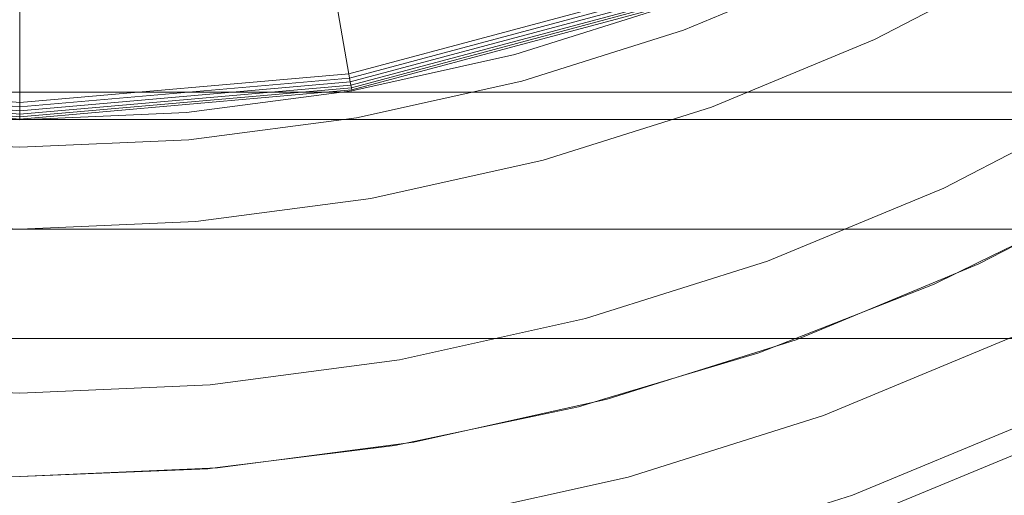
# Model space of a CAD drawing. Header units: inches. Extents: x -412 to -304, y -62 to 18.
# Tile 66 of 256: x -358.073 to -357.364, y -48.707 to -48.364. Entities that reach past the tile are written whole.
import ezdxf

# ---------------------------------------------------------------- set-up
doc = ezdxf.new("R2010")
doc.units = ezdxf.units.IN
doc.header["$LTSCALE"] = 32
doc.header["$MEASUREMENT"] = 0
for name, color, linetype, lineweight in [('Black', 7, 'Continuous', 18), ('DashLine', 7, 'Continuous', 13), ('Drawing', 7, 'Continuous', 18), ('Metal_HtAdjMech', 7, 'Continuous', 18), ('Metal_MP', 7, 'Continuous', 5), ('None', 7, 'Continuous', 18), ('SolidLine', 7, 'Continuous', 15), ('TIMotion-Frame', 7, 'Continuous', 18), ('Wood_1-H', 7, 'Continuous', 13)]:
    doc.layers.add(name, color=color, linetype=linetype, lineweight=lineweight)

# ---------------------------------------------------------------- blocks, each defined once
blk = doc.blocks.new('Group-20')
at = {"layer": 'Black'}
for points in [[(-34.54794, 16.53613, 28.9791), (34.54794, 16.53613, 28.9791), (34.54794, -16.53613, 28.9791), (-34.54794, -16.53613, 28.9791)], [(-34.54794, 16.53613, 27.70079), (34.54794, 16.53613, 27.70079), (34.54794, -16.53613, 27.70079), (-34.54794, -16.53613, 27.70079)]]:
    blk.add_3dface(points, dxfattribs=at)
at = {"layer": 'Wood_1-H'}
for points in [[(-35.96494, 17.95313, 28.99879), (35.96494, 17.95313, 28.99879), (35.96494, -17.95313, 28.99879), (-35.96494, -17.95313, 28.99879)], [(-35.96494, 17.95313, 28.9791), (35.96494, 17.95313, 28.9791), (35.96494, -17.95313, 28.9791), (-35.96494, -17.95313, 28.9791)]]:
    blk.add_3dface(points, dxfattribs=at)
blk = doc.blocks.new('MPHtAdjColumn (3D)')
at = {"layer": 'Metal_HtAdjMech'}
for points, invisible_edges in [([(-0.88551, 0.62391, 2.90305), (-0.87758, 0.60868, 2.90305), (-1.331, 0.35664, 2.90305), (-1.29485, 0.47129, 2.90305)], 10), ([(-1.35702, 0.23928, 2.90305), (-1.331, 0.35664, 2.90305), (-0.87758, 0.60868, 2.90305), (-0.86836, 0.5942, 2.90305)], 10), ([(-0.86836, 0.5942, 2.90305), (-0.8579, 0.58057, 2.90305), (-1.35702, 0.23928, 2.90305)], 10), ([(-1.35702, 0.23928, 2.90305), (-0.8579, 0.58057, 2.90305), (-0.8463, 0.56791, 2.90305)], 9), ([(-1.35702, 0.23928, 2.90305), (-0.8463, 0.56791, 2.90305), (-0.83364, 0.55631, 2.90305)], 9), ([(-1.35702, 0.23928, 2.90305), (-0.83364, 0.55631, 2.90305), (-0.82002, 0.54586, 2.90305)], 9), ([(-0.82002, 0.54586, 2.90305), (-0.80553, 0.53663, 2.90305), (-0.82002, -0.54586, 2.90305), (-1.35702, 0.23928, 2.90305)], 14), ([(-1.331, 0.35664, 2.90305), (-1.331, 0.35664, 23.65108), (-1.29485, 0.47129, 23.65108), (-1.29485, 0.47129, 2.90305)], 5), ([(-1.1979, 0.32098, 23.65108), (-1.16537, 0.42416, 23.65108), (-1.29485, 0.47129, 23.65108), (-1.331, 0.35664, 23.65108)], 10), ([(-1.35702, 0.23928, 2.90305), (-1.35702, 0.23928, 23.65108), (-1.331, 0.35664, 23.65108), (-1.331, 0.35664, 2.90305)], 5), ([(-1.331, 0.35664, 23.65108), (-1.35702, 0.23928, 23.65108), (-1.22132, 0.21535, 23.65108), (-1.1979, 0.32098, 23.65108)], 10), ([(-1.37271, 0.1201, 2.90305), (-1.35702, 0.23928, 2.90305), (-0.82002, -0.54586, 2.90305), (-0.83364, -0.55631, 2.90305)], 10), ([(-1.37271, 0.1201, 2.90305), (-1.37271, 0.1201, 23.65108), (-1.35702, 0.23928, 23.65108), (-1.35702, 0.23928, 2.90305)], 5), ([(-1.23544, 0.10809, 23.65108), (-1.22132, 0.21535, 23.65108), (-1.35702, 0.23928, 23.65108), (-1.37271, 0.1201, 23.65108)], 10), ([(-0.83364, -0.55631, 2.90305), (-0.8463, -0.56791, 2.90305), (-1.37795, 0, 2.90305), (-1.37271, 0.1201, 2.90305)], 10), ([(-1.37795, 0, 2.90305), (-1.37795, 0, 23.65108), (-1.37271, 0.1201, 23.65108), (-1.37271, 0.1201, 2.90305)], 5), ([(-1.37271, 0.1201, 23.65108), (-1.37795, 0, 23.65108), (-1.24016, 0, 23.65108), (-1.23544, 0.10809, 23.65108)], 10), ([(-0.8463, -0.56791, 2.90305), (-0.8579, -0.58057, 2.90305), (-1.37271, -0.1201, 2.90305), (-1.37795, 0, 2.90305)], 10), ([(-1.37271, -0.1201, 2.90305), (-1.37271, -0.1201, 23.65108), (-1.37795, 0, 23.65108), (-1.37795, 0, 2.90305)], 5), ([(-1.23544, -0.10809, 23.65108), (-1.24016, 0, 23.65108), (-1.37795, 0, 23.65108), (-1.37271, -0.1201, 23.65108)], 10)]:
    blk.add_3dface(points, dxfattribs=dict(at, invisible_edges=invisible_edges))
for points in [[(-1.35644, 0.23918, 23.66289), (-1.2943, 0.47109, 23.66289), (-1.29282, 0.47055, 23.65699), (-1.35489, 0.2389, 23.65699)], [(-1.35644, 0.23918, 23.69544), (-1.2943, 0.47109, 23.69544), (-1.2943, 0.47109, 23.66289), (-1.35644, 0.23918, 23.66289)], [(-1.35489, 0.2389, 23.70135), (-1.29282, 0.47055, 23.70135), (-1.2943, 0.47109, 23.69544), (-1.35644, 0.23918, 23.69544)], [(-1.35489, 0.2389, 23.65699), (-1.29282, 0.47055, 23.65699), (-1.29105, 0.46991, 23.65454), (-1.35304, 0.23858, 23.65454)], [(-1.35063, 0.23815, 23.70567), (-1.28876, 0.46907, 23.70567), (-1.29282, 0.47055, 23.70135), (-1.35489, 0.2389, 23.70135)], [(-1.35304, 0.23858, 23.65454), (-1.29105, 0.46991, 23.65454), (-1.28876, 0.46907, 23.65267), (-1.35063, 0.23815, 23.65267)], [(-1.35063, 0.23815, 23.65267), (-1.28876, 0.46907, 23.65267), (-1.28608, 0.4681, 23.65149), (-1.34783, 0.23766, 23.65149)], [(-1.27859, 0.22545, 23.74793), (-1.22002, 0.44405, 23.74793), (-1.28876, 0.46907, 23.70567), (-1.35063, 0.23815, 23.70567)], [(-1.34783, 0.23766, 23.65149), (-1.28608, 0.4681, 23.65149), (-1.28321, 0.46705, 23.65108), (-1.34482, 0.23713, 23.65108)], [(-1.37737, 0, 23.66289), (-1.35644, 0.23918, 23.66289), (-1.35489, 0.2389, 23.65699), (-1.37579, 0, 23.65699)], [(-1.37737, 0, 23.69544), (-1.35644, 0.23918, 23.69544), (-1.35644, 0.23918, 23.66289), (-1.37737, 0, 23.66289)], [(-1.37579, 0, 23.70135), (-1.35489, 0.2389, 23.70135), (-1.35644, 0.23918, 23.69544), (-1.37737, 0, 23.69544)], [(-1.37579, 0, 23.65699), (-1.35489, 0.2389, 23.65699), (-1.35304, 0.23858, 23.65454), (-1.37391, 0, 23.65454)], [(-1.37147, 0, 23.70567), (-1.35063, 0.23815, 23.70567), (-1.35489, 0.2389, 23.70135), (-1.37579, 0, 23.70135)], [(-1.37391, 0, 23.65454), (-1.35304, 0.23858, 23.65454), (-1.35063, 0.23815, 23.65267), (-1.37147, 0, 23.65267)], [(-1.37147, 0, 23.65267), (-1.35063, 0.23815, 23.65267), (-1.34783, 0.23766, 23.65149), (-1.36862, 0, 23.65149)], [(-1.29831, 0, 23.74793), (-1.27859, 0.22545, 23.74793), (-1.35063, 0.23815, 23.70567), (-1.37147, 0, 23.70567)], [(-1.36862, 0, 23.65149), (-1.34783, 0.23766, 23.65149), (-1.34482, 0.23713, 23.65108), (-1.36556, 0, 23.65108)], [(-1.37737, 0, 23.66289), (-1.37579, 0, 23.65699), (-1.37579, 0, 23.65699)], [(-1.35644, -0.23918, 23.66289), (-1.37737, 0, 23.66289), (-1.37579, 0, 23.65699), (-1.35489, -0.2389, 23.65699)], [(-1.37737, 0, 23.69544), (-1.37737, 0, 23.66289), (-1.37737, 0, 23.66289)], [(-1.35644, -0.23918, 23.69544), (-1.37737, 0, 23.69544), (-1.37737, 0, 23.66289), (-1.35644, -0.23918, 23.66289)], [(-1.37579, 0, 23.70135), (-1.37737, 0, 23.69544), (-1.37737, 0, 23.69544)], [(-1.35489, -0.2389, 23.70135), (-1.37579, 0, 23.70135), (-1.37737, 0, 23.69544), (-1.35644, -0.23918, 23.69544)], [(-1.37579, 0, 23.65699), (-1.37391, 0, 23.65454), (-1.37391, 0, 23.65454)], [(-1.35489, -0.2389, 23.65699), (-1.37579, 0, 23.65699), (-1.37391, 0, 23.65454), (-1.35304, -0.23858, 23.65454)], [(-1.37147, 0, 23.70567), (-1.37579, 0, 23.70135), (-1.37579, 0, 23.70135)], [(-1.35063, -0.23815, 23.70567), (-1.37147, 0, 23.70567), (-1.37579, 0, 23.70135), (-1.35489, -0.2389, 23.70135)], [(-1.37391, 0, 23.65454), (-1.37147, 0, 23.65267), (-1.37147, 0, 23.65267)], [(-1.35304, -0.23858, 23.65454), (-1.37391, 0, 23.65454), (-1.37147, 0, 23.65267), (-1.35063, -0.23815, 23.65267)], [(-1.37147, 0, 23.65267), (-1.36862, 0, 23.65149), (-1.36862, 0, 23.65149)], [(-1.35063, -0.23815, 23.65267), (-1.37147, 0, 23.65267), (-1.36862, 0, 23.65149), (-1.34783, -0.23766, 23.65149)], [(-1.29831, 0, 23.74793), (-1.37147, 0, 23.70567), (-1.37147, 0, 23.70567)], [(-1.27859, -0.22545, 23.74793), (-1.29831, 0, 23.74793), (-1.37147, 0, 23.70567), (-1.35063, -0.23815, 23.70567)], [(-1.36862, 0, 23.65149), (-1.36556, 0, 23.65108), (-1.36556, 0, 23.65108)], [(-1.34783, -0.23766, 23.65149), (-1.36862, 0, 23.65149), (-1.36556, 0, 23.65108), (-1.34482, -0.23713, 23.65108)], [(-1.36556, 0, 23.65108), (0, 0, 23.65108), (0, 0, 23.65108)], [(-1.36556, 0, 23.65108), (-1.36556, 0, 23.65108), (0, 0, 23.65108)]]:
    blk.add_3dface(points, dxfattribs=at)
at = {"layer": 'Metal_MP'}
for points, invisible_edges in [([(-1.51901, 0.877, 23.4936), (-1.58966, 0.74127, 23.4936), (-1.48176, 0.69095, 23.4936), (-1.4159, 0.81747, 23.4936)], 10), ([(-1.4159, 0.81747, 2.3125), (-1.48176, 0.69095, 2.3125), (-1.58966, 0.74127, 2.3125), (-1.51901, 0.877, 2.3125)], 10), ([(-1.43685, 0.7801, 2.90305), (-1.4159, 0.81747, 23.4936), (-1.48176, 0.69095, 23.4936)], 9), ([(-1.48176, 0.69095, 2.76919), (-1.48176, 0.69095, 2.3125), (-1.4159, 0.81747, 2.3125), (-1.4159, 0.81747, 2.76919)], 5), ([(-0.93262, 0.72684, 2.76919), (-0.93348, 0.70711, 2.76919), (-1.48176, 0.69095, 2.76919), (-1.4159, 0.81747, 2.76919)], 10), ([(-1.48176, 0.69095, 23.4936), (-1.48079, 0.69048, 2.90305), (-1.43685, 0.7801, 2.90305)], 9), ([(-0.93348, 0.70711, 2.90305), (-0.93262, 0.72684, 2.90305), (-1.43685, 0.7801, 2.90305), (-1.48079, 0.69048, 2.90305)], 10), ([(-1.64822, 0.5999, 2.3125), (-1.64822, 0.5999, 23.4936), (-1.58966, 0.74127, 23.4936), (-1.58966, 0.74127, 2.3125)], 5), ([(-1.58966, 0.74127, 23.4936), (-1.64822, 0.5999, 23.4936), (-1.53634, 0.55918, 23.4936), (-1.48176, 0.69095, 23.4936)], 10), ([(-1.48176, 0.69095, 2.3125), (-1.53634, 0.55918, 2.3125), (-1.64822, 0.5999, 2.3125), (-1.58966, 0.74127, 2.3125)], 10), ([(-1.48079, 0.69048, 2.90305), (-1.49638, 0.65868, 2.90305), (-0.93262, 0.68738, 2.90305), (-0.93348, 0.70711, 2.90305)], 10), ([(-1.48176, 0.69095, 2.76919), (-0.93348, 0.70711, 2.76919), (-0.93262, 0.68738, 2.76919)], 9), ([(-1.49638, 0.65868, 2.90305), (-1.48176, 0.69095, 23.4936), (-1.53634, 0.55918, 23.4936)], 9), ([(-1.53634, 0.55918, 2.76919), (-1.53634, 0.55918, 2.3125), (-1.48176, 0.69095, 2.3125), (-1.48176, 0.69095, 2.76919)], 5), ([(-0.93262, 0.68738, 2.76919), (-0.93005, 0.6678, 2.76919), (-1.53634, 0.55918, 2.76919), (-1.48176, 0.69095, 2.76919)], 10), ([(-1.49638, 0.65868, 2.90305), (-1.48079, 0.69048, 2.90305), (-1.48176, 0.69095, 23.4936)], 10), ([(-1.49638, 0.65868, 2.90305), (-1.53549, 0.55885, 2.90305), (-0.93005, 0.6678, 2.90305), (-0.93262, 0.68738, 2.90305)], 10), ([(-1.57923, 0.42315, 2.76919), (-1.53634, 0.55918, 2.76919), (-0.93005, 0.6678, 2.76919), (-0.92577, 0.64852, 2.76919)], 10), ([(-0.92577, 0.64852, 2.90305), (-0.93005, 0.6678, 2.90305), (-1.53549, 0.55885, 2.90305), (-1.54582, 0.53248, 2.90305)], 10), ([(-1.53634, 0.55918, 23.4936), (-1.53549, 0.55885, 2.90305), (-1.49638, 0.65868, 2.90305)], 9), ([(-1.57853, 0.42294, 2.90305), (-1.5846, 0.4026, 2.90305), (-0.91983, 0.62968, 2.90305), (-0.92577, 0.64852, 2.90305)], 10), ([(-0.92577, 0.64852, 2.76919), (-0.91983, 0.62968, 2.76919), (-1.57923, 0.42315, 2.76919)], 10), ([(-1.54582, 0.53248, 2.90305), (-1.57853, 0.42294, 2.90305), (-0.92577, 0.64852, 2.90305)], 10), ([(-0.91983, 0.62968, 2.76919), (-0.91227, 0.61144, 2.76919), (-1.6101, 0.2839, 2.76919), (-1.57923, 0.42315, 2.76919)], 10), ([(-1.5846, 0.4026, 2.90305), (-1.6096, 0.2838, 2.90305), (-0.91227, 0.61144, 2.90305), (-0.91983, 0.62968, 2.90305)], 10), ([(-1.62872, 0.14249, 2.76919), (-1.6101, 0.2839, 2.76919), (-0.91227, 0.61144, 2.76919), (-0.90316, 0.59392, 2.76919)], 10), ([(-0.90316, 0.59392, 2.90305), (-0.91227, 0.61144, 2.90305), (-1.6096, 0.2838, 2.90305), (-1.61247, 0.27014, 2.90305)], 10), ([(-1.69423, 0.45397, 2.3125), (-1.69423, 0.45397, 23.4936), (-1.64822, 0.5999, 23.4936), (-1.64822, 0.5999, 2.3125)], 5), ([(-1.57923, 0.42315, 23.4936), (-1.53634, 0.55918, 23.4936), (-1.64822, 0.5999, 23.4936), (-1.69423, 0.45397, 23.4936)], 10), ([(-1.69423, 0.45397, 2.3125), (-1.64822, 0.5999, 2.3125), (-1.53634, 0.55918, 2.3125), (-1.57923, 0.42315, 2.3125)], 10), ([(-0.90316, 0.59392, 2.76919), (-0.89254, 0.57726, 2.76919), (-1.63494, 0, 2.76919), (-1.62872, 0.14249, 2.76919)], 10), ([(-0.89254, 0.57726, 2.90305), (-0.90316, 0.59392, 2.90305), (-1.62846, 0.14246, 2.90305), (-1.62933, 0.13545, 2.90305)], 10), ([(-1.61247, 0.27014, 2.90305), (-1.62846, 0.14246, 2.90305), (-0.90316, 0.59392, 2.90305)], 10), ([(-1.62933, 0.13545, 2.90305), (-1.63494, 0.0003, 2.90305), (-0.89254, 0.57726, 2.90305)], 10), ([(-0.88052, 0.56159, 2.90305), (-0.89254, 0.57726, 2.90305), (-1.63494, 0.0003, 2.90305), (-1.63492, 0, 2.90305)], 10), ([(-0.89254, 0.57726, 2.76919), (-0.88052, 0.56159, 2.76919), (-1.62872, -0.14249, 2.76919), (-1.63494, 0, 2.76919)], 10), ([(-1.63492, 0, 2.90305), (-1.62935, -0.1353, 2.90305), (-0.88052, 0.56159, 2.90305)], 10), ([(-0.86718, 0.54703, 2.90305), (-0.88052, 0.56159, 2.90305), (-1.62935, -0.1353, 2.90305), (-1.62845, -0.14246, 2.90305)], 10), ([(-0.88052, 0.56159, 2.76919), (-0.86718, 0.54703, 2.76919), (-1.62872, -0.14249, 2.76919)], 10), ([(-1.54582, 0.53248, 2.90305), (-1.53634, 0.55918, 23.4936), (-1.57923, 0.42315, 23.4936)], 9), ([(-1.57923, 0.42315, 2.76919), (-1.57923, 0.42315, 2.3125), (-1.53634, 0.55918, 2.3125), (-1.53634, 0.55918, 2.76919)], 5), ([(-1.54582, 0.53248, 2.90305), (-1.53549, 0.55885, 2.90305), (-1.53634, 0.55918, 23.4936)], 10), ([(-1.62872, -0.14249, 2.76919), (-0.86718, 0.54703, 2.76919), (-0.85262, 0.53369, 2.76919)], 9), ([(-1.62845, -0.14246, 2.90305), (-1.61257, -0.26953, 2.90305), (-0.86718, 0.54703, 2.90305)], 10), ([(-0.85262, 0.53369, 2.90305), (-0.86718, 0.54703, 2.90305), (-1.61257, -0.26953, 2.90305), (-1.60957, -0.28379, 2.90305)], 10), ([(-1.62872, -0.14249, 2.76919), (-0.85262, 0.53369, 2.76919), (-0.83695, 0.52167, 2.76919)], 9), ([(-1.60957, -0.28379, 2.90305), (-1.58473, -0.40212, 2.90305), (-0.85262, 0.53369, 2.90305)], 10), ([(-0.83695, 0.52167, 2.90305), (-0.85262, 0.53369, 2.90305), (-1.58473, -0.40212, 2.90305), (-1.57852, -0.42294, 2.90305)], 10), ([(-1.57923, 0.42315, 23.4936), (-1.57853, 0.42294, 2.90305), (-1.54582, 0.53248, 2.90305)], 9), ([(-0.83695, 0.52167, 2.76919), (-0.8203, 0.51106, 2.76919), (-1.62872, -0.14249, 2.76919)], 10), ([(-1.57852, -0.42294, 2.90305), (-1.54595, -0.53207, 2.90305), (-0.83695, 0.52167, 2.90305)], 10), ([(-0.8203, 0.51106, 2.90305), (-0.83695, 0.52167, 2.90305), (-1.54595, -0.53207, 2.90305), (-1.53547, -0.55884, 2.90305)], 10), ([(-0.8203, -0.51106, 2.76919), (-0.83695, -0.52167, 2.76919), (-1.62872, -0.14249, 2.76919), (-0.8203, 0.51106, 2.76919)], 14), ([(-1.53547, -0.55884, 2.90305), (-1.49664, -0.6581, 2.90305), (-0.8203, 0.51106, 2.90305)], 10), ([(-0.80278, 0.50194, 2.90305), (-0.8203, 0.51106, 2.90305), (-1.49664, -0.6581, 2.90305), (-1.48078, -0.69047, 2.90305)], 10), ([(-1.48078, -0.69047, 2.90305), (-1.4369, -0.78, 2.90305), (-1.41487, -0.81685, 2.90305), (-0.80278, 0.50194, 2.90305)], 12), ([(-1.41487, -0.81685, 2.90305), (-1.36751, -0.89607, 2.90305), (-0.78453, 0.49438, 2.90305), (-0.80278, 0.50194, 2.90305)], 10), ([(-0.93005, -0.6678, 2.90305), (-0.7657, 0.48844, 2.90305), (-0.78453, 0.49438, 2.90305), (-1.36751, -0.89607, 2.90305)], 13), ([(-1.69423, 0.45397, 23.4936), (-1.72735, 0.30458, 23.4936), (-1.6101, 0.2839, 23.4936), (-1.57923, 0.42315, 23.4936)], 10), ([(-1.57923, 0.42315, 2.3125), (-1.6101, 0.2839, 2.3125), (-1.72735, 0.30458, 2.3125), (-1.69423, 0.45397, 2.3125)], 10), ([(-1.5846, 0.4026, 2.90305), (-1.57923, 0.42315, 23.4936), (-1.6101, 0.2839, 23.4936)], 9), ([(-1.6101, 0.2839, 2.76919), (-1.6101, 0.2839, 2.3125), (-1.57923, 0.42315, 2.3125), (-1.57923, 0.42315, 2.76919)], 5), ([(-1.5846, 0.4026, 2.90305), (-1.57853, 0.42294, 2.90305), (-1.57923, 0.42315, 23.4936)], 10), ([(-1.6101, 0.2839, 23.4936), (-1.6096, 0.2838, 2.90305), (-1.5846, 0.4026, 2.90305)], 9), ([(-1.62872, 0.14249, 23.4936), (-1.6101, 0.2839, 23.4936), (-1.72735, 0.30458, 23.4936), (-1.74733, 0.15287, 23.4936)], 10), ([(-1.74733, 0.15287, 2.3125), (-1.72735, 0.30458, 2.3125), (-1.6101, 0.2839, 2.3125), (-1.62872, 0.14249, 2.3125)], 10), ([(-1.61247, 0.27014, 2.90305), (-1.6101, 0.2839, 23.4936), (-1.62872, 0.14249, 23.4936)], 9), ([(-1.62872, 0.14249, 2.76919), (-1.62872, 0.14249, 2.3125), (-1.6101, 0.2839, 2.3125), (-1.6101, 0.2839, 2.76919)], 5), ([(-1.61247, 0.27014, 2.90305), (-1.6096, 0.2838, 2.90305), (-1.6101, 0.2839, 23.4936)], 10), ([(-1.62872, 0.14249, 23.4936), (-1.62846, 0.14246, 2.90305), (-1.61247, 0.27014, 2.90305)], 9), ([(-1.63494, 0, 23.4936), (-1.62872, 0.14249, 23.4936), (-1.74733, 0.15287, 23.4936), (-1.754, 0, 23.4936)], 10), ([(-1.62872, 0.14249, 2.3125), (-1.63494, 0, 2.3125), (-1.754, 0, 2.3125), (-1.74733, 0.15287, 2.3125)], 10), ([(-1.62933, 0.13545, 2.90305), (-1.62872, 0.14249, 23.4936), (-1.63494, 0, 23.4936)], 9), ([(-1.63494, 0, 2.76919), (-1.63494, 0, 2.3125), (-1.62872, 0.14249, 2.3125), (-1.62872, 0.14249, 2.76919)], 5), ([(-1.62933, 0.13545, 2.90305), (-1.62846, 0.14246, 2.90305), (-1.62872, 0.14249, 23.4936)], 10), ([(-1.63494, 0, 23.4936), (-1.63494, 0.0003, 2.90305), (-1.62933, 0.13545, 2.90305)], 9), ([(-1.754, 0, 23.4936), (-1.74733, -0.15287, 23.4936), (-1.62872, -0.14249, 23.4936), (-1.63494, 0, 23.4936)], 10), ([(-1.74733, -0.15287, 2.3125), (-1.754, 0, 2.3125), (-1.63494, 0, 2.3125), (-1.62872, -0.14249, 2.3125)], 10), ([(-1.63494, 0, 23.4936), (-1.63492, 0, 2.90305), (-1.63494, 0.0003, 2.90305)], 9), ([(-1.63494, 0, 23.4936), (-1.62872, -0.14249, 23.4936), (-1.62935, -0.1353, 2.90305)], 10), ([(-1.62872, -0.14249, 2.76919), (-1.62872, -0.14249, 2.3125), (-1.63494, 0, 2.3125), (-1.63494, 0, 2.76919)], 5), ([(-1.62935, -0.1353, 2.90305), (-1.63492, 0, 2.90305), (-1.63494, 0, 23.4936)], 10)]:
    blk.add_3dface(points, dxfattribs=dict(at, invisible_edges=invisible_edges))
blk = doc.blocks.new('MPHtAdjLeg-16 (3D)')
at = {"layer": 'DashLine', "color": 7}
blk.add_blockref('MPHtAdjColumn (3D)', (0, 0), dxfattribs=at)
blk = doc.blocks.new('MpHtAdjBase-3 (3D)')
at = {"layer": 'Black', "color": 7, "xscale": -1}
blk.add_blockref('MPHtAdjLeg-16 (3D)', (21.55512, 0), dxfattribs=at)
blk = doc.blocks.new('MPHtAdjLegCoverNoPower (3D)')
at = {"layer": 'Black'}
for points, invisible_edges in [([(1.14488, 0.80165, 23.67077), (1.21039, 0.69882, 23.67077), (1.46611, 0.84646, 23.67077), (1.38675, 0.97102, 23.67077)], 10), ([(1.42726, 0.66554, 23.4936), (1.36382, 0.7874, 23.4936), (1.5343, 0.88583, 23.4936), (1.60566, 0.74873, 23.4936)], 10), ([(1.5343, 0.71546, 23.67077), (1.46611, 0.84646, 23.67077), (1.21039, 0.69882, 23.67077), (1.26669, 0.59067, 23.67077)], 10), ([(1.36382, 0.7874, 22.23376), (1.42726, 0.66554, 22.23376), (1.32021, 0.61563, 22.23376), (1.26153, 0.72835, 22.23376)], 10), ([(1.36382, 0.7874, 22.23376), (1.36382, 0.7874, 23.4936), (1.42726, 0.66554, 23.4936), (1.42726, 0.66554, 22.23376)], 5), ([(1.47983, 0.53861, 23.4936), (1.42726, 0.66554, 23.4936), (1.60566, 0.74873, 23.4936), (1.66481, 0.60594, 23.4936)], 10), ([(1.66481, 0.60594, 23.59203), (1.60566, 0.74873, 23.59203), (1.5343, 0.71546, 23.67077), (1.59082, 0.57901, 23.67077)], 10), ([(1.60566, 0.74873, 23.4936), (1.60566, 0.74873, 23.59203), (1.66481, 0.60594, 23.59203), (1.66481, 0.60594, 23.4936)], 5), ([(1.26669, 0.59067, 23.4936), (1.21039, 0.69882, 23.4936), (1.26153, 0.72835, 23.4936), (1.32021, 0.61563, 23.4936)], 10), ([(1.32021, 0.61563, 22.23376), (1.32021, 0.61563, 23.4936), (1.26153, 0.72835, 23.4936), (1.26153, 0.72835, 22.23376)], 5), ([(1.59082, 0.57901, 23.67077), (1.5343, 0.71546, 23.67077), (1.26669, 0.59067, 23.67077), (1.31335, 0.47802, 23.67077)], 10), ([(1.42726, 0.66554, 22.23376), (1.47983, 0.53861, 22.23376), (1.36884, 0.49822, 22.23376), (1.32021, 0.61563, 22.23376)], 10), ([(1.42726, 0.66554, 22.23376), (1.42726, 0.66554, 23.4936), (1.47983, 0.53861, 23.4936), (1.47983, 0.53861, 22.23376)], 5), ([(1.32021, 0.61563, 23.4936), (1.36884, 0.49822, 23.4936), (1.31335, 0.47802, 23.4936), (1.26669, 0.59067, 23.4936)], 10), ([(1.36884, 0.49822, 22.23376), (1.36884, 0.49822, 23.4936), (1.32021, 0.61563, 23.4936), (1.32021, 0.61563, 22.23376)], 5), ([(1.66481, 0.60594, 23.4936), (1.71129, 0.45854, 23.4936), (1.52114, 0.40759, 23.4936), (1.47983, 0.53861, 23.4936)], 10), ([(1.71129, 0.45854, 23.59203), (1.66481, 0.60594, 23.59203), (1.59082, 0.57901, 23.67077), (1.63523, 0.43816, 23.67077)], 10), ([(1.31335, 0.47802, 23.4936), (1.31335, 0.47802, 23.67077), (1.26669, 0.59067, 23.67077), (1.26669, 0.59067, 23.4936)], 5), ([(1.63523, 0.43816, 23.67077), (1.59082, 0.57901, 23.67077), (1.31335, 0.47802, 23.67077), (1.35001, 0.36174, 23.67077)], 10), ([(1.40706, 0.37702, 22.23376), (1.36884, 0.49822, 22.23376), (1.47983, 0.53861, 22.23376), (1.52114, 0.40759, 22.23376)], 10), ([(1.47983, 0.53861, 22.23376), (1.47983, 0.53861, 23.4936), (1.52114, 0.40759, 23.4936), (1.52114, 0.40759, 22.23376)], 5), ([(1.35001, 0.36174, 23.4936), (1.31335, 0.47802, 23.4936), (1.36884, 0.49822, 23.4936), (1.40706, 0.37702, 23.4936)], 10), ([(1.40706, 0.37702, 22.23376), (1.40706, 0.37702, 23.4936), (1.36884, 0.49822, 23.4936), (1.36884, 0.49822, 22.23376)], 5), ([(1.35001, 0.36174, 23.4936), (1.35001, 0.36174, 23.67077), (1.31335, 0.47802, 23.67077), (1.31335, 0.47802, 23.4936)], 5), ([(1.55088, 0.27346, 23.4936), (1.52114, 0.40759, 23.4936), (1.71129, 0.45854, 23.4936), (1.74474, 0.30764, 23.4936)], 10), ([(1.74474, 0.30764, 23.59203), (1.71129, 0.45854, 23.59203), (1.63523, 0.43816, 23.67077), (1.66719, 0.29397, 23.67077)], 10), ([(1.35001, 0.36174, 23.67077), (1.3764, 0.2427, 23.67077), (1.66719, 0.29397, 23.67077), (1.63523, 0.43816, 23.67077)], 10), ([(1.52114, 0.40759, 22.23376), (1.55088, 0.27346, 22.23376), (1.43456, 0.25295, 22.23376), (1.40706, 0.37702, 22.23376)], 10), ([(1.52114, 0.40759, 22.23376), (1.52114, 0.40759, 23.4936), (1.55088, 0.27346, 23.4936), (1.55088, 0.27346, 22.23376)], 5), ([(1.40706, 0.37702, 23.4936), (1.43456, 0.25295, 23.4936), (1.3764, 0.2427, 23.4936), (1.35001, 0.36174, 23.4936)], 10), ([(1.43456, 0.25295, 22.23376), (1.43456, 0.25295, 23.4936), (1.40706, 0.37702, 23.4936), (1.40706, 0.37702, 22.23376)], 5), ([(1.3764, 0.2427, 23.4936), (1.3764, 0.2427, 23.67077), (1.35001, 0.36174, 23.67077), (1.35001, 0.36174, 23.4936)], 5), ([(1.74474, 0.30764, 23.4936), (1.76491, 0.15441, 23.4936), (1.56881, 0.13725, 23.4936), (1.55088, 0.27346, 23.4936)], 10), ([(1.68647, 0.14755, 23.67077), (1.66719, 0.29397, 23.67077), (1.3764, 0.2427, 23.67077), (1.39232, 0.12181, 23.67077)], 10), ([(1.55088, 0.27346, 22.23376), (1.56881, 0.13725, 22.23376), (1.45115, 0.12696, 22.23376), (1.43456, 0.25295, 22.23376)], 10), ([(1.55088, 0.27346, 22.23376), (1.55088, 0.27346, 23.4936), (1.56881, 0.13725, 23.4936), (1.56881, 0.13725, 22.23376)], 5), ([(1.39232, 0.12181, 23.4936), (1.3764, 0.2427, 23.4936), (1.43456, 0.25295, 23.4936), (1.45115, 0.12696, 23.4936)], 10), ([(1.45115, 0.12696, 22.23376), (1.45115, 0.12696, 23.4936), (1.43456, 0.25295, 23.4936), (1.43456, 0.25295, 22.23376)], 5), ([(1.39232, 0.12181, 23.4936), (1.39232, 0.12181, 23.67077), (1.3764, 0.2427, 23.67077), (1.3764, 0.2427, 23.4936)], 5), ([(1.5748, 0, 23.4936), (1.56881, 0.13725, 23.4936), (1.76491, 0.15441, 23.4936), (1.77165, 0, 23.4936)], 10), ([(1.39232, 0.12181, 23.67077), (1.39764, 0, 23.67077), (1.69291, 0, 23.67077), (1.68647, 0.14755, 23.67077)], 10), ([(1.45669, 0, 22.23376), (1.45115, 0.12696, 22.23376), (1.56881, 0.13725, 22.23376), (1.5748, 0, 22.23376)], 10), ([(1.56881, 0.13725, 22.23376), (1.56881, 0.13725, 23.4936), (1.5748, 0, 23.4936), (1.5748, 0, 22.23376)], 5), ([(1.45115, 0.12696, 23.4936), (1.45669, 0, 23.4936), (1.39764, 0, 23.4936), (1.39232, 0.12181, 23.4936)], 10), ([(1.39764, 0, 23.4936), (1.39764, 0, 23.67077), (1.39232, 0.12181, 23.67077), (1.39232, 0.12181, 23.4936)], 5), ([(1.45669, 0, 22.23376), (1.45669, 0, 23.4936), (1.45115, 0.12696, 23.4936), (1.45115, 0.12696, 22.23376)], 5), ([(1.39232, -0.12181, 23.4936), (1.39764, 0, 23.4936), (1.45669, 0, 23.4936), (1.45115, -0.12696, 23.4936)], 10), ([(1.39232, -0.12181, 23.4936), (1.39232, -0.12181, 23.67077), (1.39764, 0, 23.67077), (1.39764, 0, 23.4936)], 5), ([(1.68647, -0.14755, 23.67077), (1.69291, 0, 23.67077), (1.39764, 0, 23.67077), (1.39232, -0.12181, 23.67077)], 10), ([(1.45115, -0.12696, 22.23376), (1.45115, -0.12696, 23.4936), (1.45669, 0, 23.4936), (1.45669, 0, 22.23376)], 5), ([(1.45115, -0.12696, 22.23376), (1.45669, 0, 22.23376), (1.5748, 0, 22.23376), (1.56881, -0.13725, 22.23376)], 10), ([(1.5748, 0, 22.23376), (1.5748, 0, 23.4936), (1.56881, -0.13725, 23.4936), (1.56881, -0.13725, 22.23376)], 5), ([(1.56881, -0.13725, 23.4936), (1.5748, 0, 23.4936), (1.77165, 0, 23.4936), (1.76491, -0.15441, 23.4936)], 10)]:
    blk.add_3dface(points, dxfattribs=dict(at, invisible_edges=invisible_edges))
blk = doc.blocks.new('TL9-Upper (3D)')
at = {"layer": 'TIMotion-Frame'}
for points in [[(-1.81112, -1.33858, -2.28346), (-1.81112, 5.49213, -2.28346), (1.81092, 5.49213, -2.28346), (1.81092, -1.33858, -2.28346)], [(-2.06693, -1.35827, -0.37402), (2.06693, -1.35827, -0.37402), (2.06693, -1.0315, -0.37402), (-2.06693, -1.0315, -0.37402)], [(-2.06693, -1.33858, -0.45276), (2.06693, -1.33858, -0.45276), (2.06693, -1.35827, -0.45276), (-2.06693, -1.35827, -0.45276)], [(-2.06693, -1.35827, -0.45276), (2.06693, -1.35827, -0.45276), (2.06693, -1.35827, -0.37402), (-2.06693, -1.35827, -0.37402)]]:
    blk.add_3dface(points, dxfattribs=at)
for points, invisible_edges in [([(2.06693, -1.33858, -1.88976), (-2.06693, -1.33858, -0.45276), (1.81092, -1.33858, -2.12598), (1.83071, -1.33858, -2.12598)], 11), ([(-1.81112, -1.33858, -2.12598), (1.81092, -1.33858, -2.12598), (-2.06693, -1.33858, -0.45276)], 11), ([(2.06693, -1.33858, -1.88976), (2.06693, -1.33858, -0.45276), (-2.06693, -1.33858, -0.45276)], 8), ([(-1.81112, -1.33858, -2.12598), (-1.81112, -1.33858, -2.28346), (1.81092, -1.33858, -2.28346), (1.81092, -1.33858, -2.12598)], 8)]:
    blk.add_3dface(points, dxfattribs=dict(at, invisible_edges=invisible_edges))
blk = doc.blocks.new('TEK04-Frame (3D)')
at = {"layer": 'DashLine', "color": 7, "rotation": 270}
blk.add_blockref('TL9-Upper (3D)', (-0.01952, 0, 0.21654), dxfattribs=at)
blk = doc.blocks.new('TIEndPipe-500 (3D)')
at = {"layer": 'Metal_HtAdjMech'}
for points, invisible_edges in [([(-1.53543, 9.12843, -0.95645), (-1.53543, 3.74006, -2.12598), (-1.53543, -9.82703, -0.07874), (-1.53543, 9.86172, -0.07874)], 10), ([(-1.45669, -2.85508, -0.07874), (-1.45669, 2.88977, -0.07874), (-1.53543, 9.86172, -0.07874), (-1.53543, -9.82703, -0.07874)], 10), ([(-1.53543, -9.82703, -0.07874), (-1.53543, 3.74006, -2.12598), (-1.53543, -3.74006, -2.12353)], 9), ([(-1.45669, 2.88977, -0.15748), (-1.45669, -2.85508, -0.15748), (-1.45669, 3.74006, -2.12598)], 11), ([(-1.45669, -3.74006, -2.12353), (-1.45669, 3.74006, -2.12598), (-1.45669, -2.85508, -0.15748)], 10), ([(-1.45669, 2.88977, -0.15748), (-1.45669, 2.88977, -0.07874), (-1.45669, -2.85508, -0.07874), (-1.45669, -2.85508, -0.15748)], 8)]:
    blk.add_3dface(points, dxfattribs=dict(at, invisible_edges=invisible_edges))
blk.add_3dface([(-1.53543, 3.74006, -2.12598), (-1.45669, 3.74006, -2.12598), (-1.45669, -3.74006, -2.12353), (-1.53543, -3.74006, -2.12353)], dxfattribs=at)
blk = doc.blocks.new('Group-23')
at = {"layer": 'None'}
blk.add_blockref('Group-20', (0, 0), dxfattribs=at)
at = {"layer": 'SolidLine', "color": 7}
for name, p in [('MpHtAdjBase-3 (3D)', (0, 0)), ('MPHtAdjLegCoverNoPower (3D)', (21.55512, 0))]:
    blk.add_blockref(name, p, dxfattribs=at)
at = {"layer": 'SolidLine', "color": 7, "rotation": 180}
for name in ['TIEndPipe-500 (3D)', 'TEK04-Frame (3D)']:
    blk.add_blockref(name, (21.55512, 0, 27.70079), dxfattribs=at)
blk = doc.blocks.new('MP Ht Adju Rect Table (3D)')
at = {"layer": 'None'}
blk.add_blockref('Group-23', (0, 0), dxfattribs=at)
at = {"layer": 'Drawing', "color": 0, "flags": 1}
for tag in ['Tag', 'Catalog', 'Option1', 'Option2', 'Option3', 'Option4', 'Option5', 'Option6', 'Option7', 'Option8', 'Option9', 'Option10', 'Option11', 'Option12', 'Custom', 'FinishGroup', 'Discount', 'Item2', 'Item3', 'Item6', 'Item9', 'Item10', 'Item12', 'Item13', 'Item16', 'Item19', 'Item20', 'Item21', 'Item22', 'Item23', 'Item24', 'Item25', 'Item8', 'Item18', 'Item1', 'Item4', 'Item5', 'Item7', 'Item11', 'Item14', 'Item15', 'Item17']:
    blk.add_attdef(tag, (-16.60664, -46.53056), '', height=0.00709, dxfattribs=at)

msp = doc.modelspace()

# ---------------------------------------------------------------- block references
at = {"layer": 'Drawing', "rotation": 270}
msp.add_blockref('MP Ht Adju Rect Table (3D)', (-358.07283, -25.50309), dxfattribs=at)

doc.saveas('drawing.dxf')
